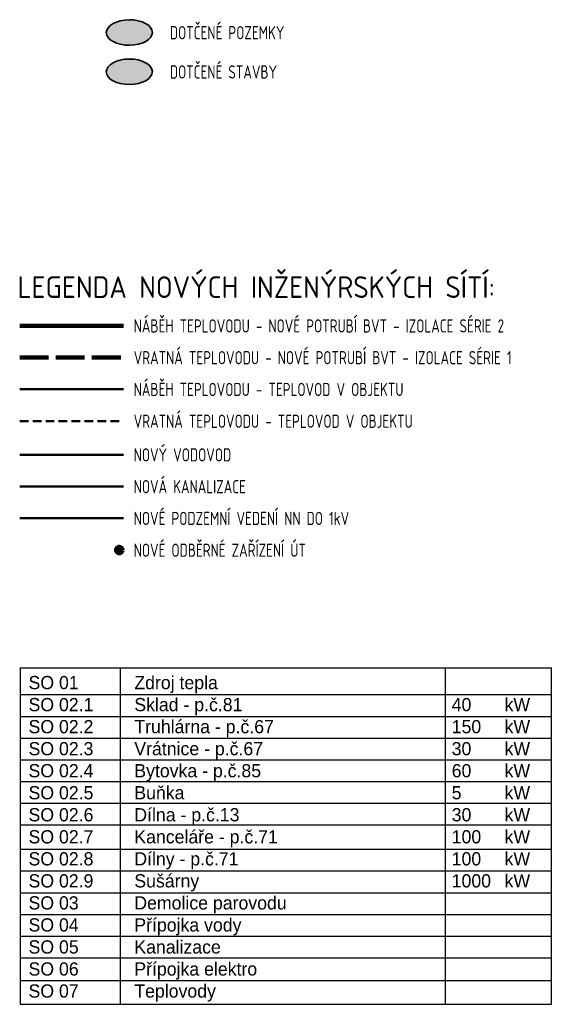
# Model space of a CAD drawing. Extents: x -607893402 to -606472477, y -1001733938 to -1001014811.
# Tile 21 of 23: x -607247114 to -607133034, y -1001455821 to -1001250926. Entities that reach past the tile are written whole.
import ezdxf

# ---------------------------------------------------------------- set-up
doc = ezdxf.new("R2010")
doc.units = 0
doc.header["$MEASUREMENT"] = 0
doc.linetypes.add('ACAD_ISO02W100', pattern=[15, 12, -3])
doc.linetypes.add('DCAD_Hidden', pattern=[36, 12, -6, 12, -6])
for name, color, linetype, lineweight in [('00 dotčené pozemky-opz', 206, 'CONTINUOUS', 35), ('00 dotčení pozemky-vlastnik mesto', 5, 'CONTINUOUS', 35), ('ELEKTRIKA', 3, 'EL_VEDENI_NN_PODZ', 50), ('KANALIZACE', 32, 'KANALIZACE_PODZ', 50), ('NOVÁ TRASA', 6, 'CONTINUOUS', 100), ('NOVÁ TRASA-VRATNÁ', 6, 'ACAD_ISO02W100', 100), ('VODOVOD', 4, 'VODOVOD_PODZ', 50)]:
    doc.layers.add(name, color=color, linetype=linetype, lineweight=lineweight)
for name, color, linetype in [('ODBĚRNÉ ZAŘÍZENÍ', 3, 'CONTINUOUS'), ('POPIS TABULKA', 7, 'CONTINUOUS'), ('popis_ut', 3, 'CONTINUOUS')]:
    doc.layers.add(name, color=color, linetype=linetype)
doc.styles.add('S', font='isocp.shx')
doc.linetypes.add('EL_VEDENI_NN_PODZ', pattern='A,35,-15,[109,CADKON.SHX,S=5,R=0,X=0,Y=0],-50', length=100)
doc.linetypes.add('KANALIZACE_PODZ', pattern='A,35,-15,[102,CADKON.SHX,S=5,R=0,X=0,Y=5],-5,30,-15', length=100)
doc.linetypes.add('VODOVOD_PODZ', pattern='A,35,-15,[119,CADKON.SHX,S=1.25,R=0,X=0,Y=0],-50', length=100)

msp = doc.modelspace()

# ---------------------------------------------------------------- hatches: boundary and pattern name
at = {"layer": '00 dotčení pozemky-vlastnik mesto', "ltscale": 0.3, "true_color": 0xaff3f0, "transparency": 33554687}
h = msp.add_hatch(dxfattribs=at)
h.set_pattern_fill('DOTS', color=131)
h.set_pattern_definition([(0, (664287.72013, 142743.22664), (0.03125, 0.0625), [0, -0.0625])])
edge = h.paths.add_edge_path()
edge.add_ellipse((-607224313, -1001253594.4), major_axis=(-4792.7, -28), ratio=0.55363008, start_angle=0, end_angle=360)
at = {"layer": '00 dotčení pozemky-vlastnik mesto', "ltscale": 0.3, "true_color": 0xf7a6a6, "transparency": 33554687}
h = msp.add_hatch(dxfattribs=at)
h.set_pattern_fill('DOTS', color=21)
h.set_pattern_definition([(0, (0, 7148.92049), (0.03125, 0.0625), [0, -0.0625])])
edge = h.paths.add_edge_path()
edge.add_ellipse((-607224313, -1001261764.6), major_axis=(-4792.7, -28), ratio=0.55363008, start_angle=0, end_angle=360)
at = {"layer": 'ODBĚRNÉ ZAŘÍZENÍ', "linetype": 'Continuous'}
h = msp.add_hatch(color=256, dxfattribs=at)
h.dxf.hatch_style = 1
edge = h.paths.add_edge_path()
edge.add_arc((-607226404.3, -1001361290.1), 668.3, 0, 360)

# ---------------------------------------------------------------- linework, layer by layer
at = {"layer": '00 dotčené pozemky-opz', "ltscale": 0.3}
msp.add_ellipse((-607224313, -1001261764.6), major_axis=(-4792.7, -28), ratio=0.55362941, dxfattribs=at)
at = {"layer": '00 dotčení pozemky-vlastnik mesto', "ltscale": 0.3}
msp.add_ellipse((-607224313, -1001253594.4), major_axis=(-4792.7, -28), ratio=0.55362941, dxfattribs=at)
at = {"layer": 'ELEKTRIKA', "ltscale": 100}
msp.add_line((-607247113.7, -1001354677.4), (-607225502.6, -1001354677.4), dxfattribs=at)
at = {"layer": 'ELEKTRIKA', "color": 4, "linetype": 'Continuous'}
msp.add_lwpolyline([(-607247113.7, -1001327836.8), (-607225502.6, -1001327836.8)], dxfattribs=at)
at = {"layer": 'ELEKTRIKA', "color": 4, "linetype": 'DCAD_Hidden', "ltscale": 150}
msp.add_lwpolyline([(-607247113.7, -1001334449.5), (-607225502.6, -1001334449.5)], dxfattribs=at)
at = {"layer": 'KANALIZACE', "ltscale": 100}
msp.add_line((-607247113.7, -1001348064.7), (-607225502.6, -1001348064.7), dxfattribs=at)
at = {"layer": 'NOVÁ TRASA', "color": 1}
msp.add_line((-607247113.7, -1001314611.3), (-607225502.6, -1001314611.3), dxfattribs=at)
at = {"layer": 'NOVÁ TRASA-VRATNÁ', "color": 5, "ltscale": 500}
msp.add_lwpolyline([(-607247113.7, -1001321224), (-607225502.6, -1001321224)], dxfattribs=at)
at = {"layer": 'ODBĚRNÉ ZAŘÍZENÍ', "linetype": 'Continuous', "lineweight": 200}
msp.add_circle((-607226404.3, -1001361290.1), 668.3, dxfattribs=at)
at = {"layer": 'POPIS TABULKA', "linetype": 'Continuous', "flags": 128}
for points in [[(-607247046.6, -1001385835.6), (-607247046.6, -1001455821), (-607136502.1, -1001455821), (-607136502.1, -1001385835.6)], [(-607247046.6, -1001385835.6), (-607136502.1, -1001385835.6)], [(-607226124.7, -1001455821), (-607226124.7, -1001385835.6)], [(-607158551.4, -1001455821), (-607158551.4, -1001385835.6)], [(-607247046.6, -1001391382.6), (-607136502.1, -1001391382.6)], [(-607247046.6, -1001395901.9), (-607136502.1, -1001395901.9)], [(-607247046.6, -1001400421.3), (-607136502.1, -1001400421.3)], [(-607247046.6, -1001404940.7), (-607136502.1, -1001404940.7)], [(-607247046.6, -1001409460.1), (-607136502.1, -1001409460.1)], [(-607247046.6, -1001413979.5), (-607136502.1, -1001413979.5)], [(-607247046.6, -1001418498.8), (-607136502.1, -1001418498.8)], [(-607247046.6, -1001423553), (-607136502.1, -1001423553)], [(-607247046.6, -1001428072.4), (-607136502.1, -1001428072.4)], [(-607247046.6, -1001432591.8), (-607136502.1, -1001432591.8)], [(-607247046.6, -1001437111.2), (-607136502.1, -1001437111.2)], [(-607247046.6, -1001441630.6), (-607136502.1, -1001441630.6)], [(-607247046.6, -1001446149.9), (-607136502.1, -1001446149.9)], [(-607247046.6, -1001450844.4), (-607136502.1, -1001450844.4)]]:
    msp.add_lwpolyline(points, dxfattribs=at)
at = {"layer": 'VODOVOD', "color": 150, "ltscale": 100}
msp.add_line((-607247113.7, -1001341451.9), (-607225502.6, -1001341451.9), dxfattribs=at)

# ---------------------------------------------------------------- texts
at = {"layer": 'POPIS TABULKA', "ltscale": 300, "insert": (-607245279.7, -1001387494.4), "char_height": 2750, "attachment_point": 1, "style": 'S'}
msp.add_mtext_dynamic_manual_height_columns('\\pt22000,66000;{\\Fdgn000|c238;SO 01^IZdroj tepla^I\\P\\pt22000,77000,88000,99000;SO 02.1^ISklad - p.č.81^I^I40^IkW\\PSO 02.2^ITruhlárna - p.č.67^I^I150^IkW\\PSO 02.3^IVrátnice - p.č.67^I^I30^IkW\\PSO 02.4^IBytovka - p.č.85^I^I60^IkW\\PSO 02.5^IBuňka^I^I5 ^IkW\\PSO 02.6^IDílna - p.č.13^I^I30 ^IkW\\PSO 02.7^IKanceláře - p.č.71^I^I100^IkW\\PSO 02.8^IDílny - p.č.71^I^I100^IkW\\PSO 02.9^ISušárny^I^I1000^IkW\\P\\pt22000,88000;SO 03 ^IDemolice parovodu\\P\\pt22000;SO 04^IPřípojka vody\\PSO 05^IKanalizace\\PSO 06^IPřípojka elektro\\PSO 07^ITeplovody\\P\\ptz;^I}', width=108265.392, gutter_width=12.5, heights=[0], dxfattribs=at)
at = {"layer": 'popis_ut', "ltscale": 300, "style": 'S', "width": 0.8}
for s, p in [('DOTČENÉ POZEMKY', (-607215890.8, -1001255005.9)), ('DOTČENÉ STAVBY', (-607215890.8, -1001263176.1)), ('NÁBĚH TEPLOVODU - NOVÉ POTRUBÍ BVT - IZOLACE SÉRIE 2', (-607223411.6, -1001316022.8)), ('VRATNÁ TEPLOVODU - NOVÉ POTRUBÍ BVT - IZOLACE SÉRIE 1', (-607223411.6, -1001322635.5)), ('NÁBĚH TEPLOVODU - TEPLOVOD V OBJEKTU', (-607223411.6, -1001329248.2)), ('VRATNÁ TEPLOVODU - TEPLOVOD V OBJEKTU', (-607223411.6, -1001335861)), ('NOVÝ VODOVOD', (-607223411.6, -1001342863.4)), ('NOVÁ KANALIZACE', (-607223411.6, -1001349476.2)), ('NOVÉ PODZEMNÍ VEDENÍ NN DO 1kV', (-607223411.6, -1001356088.9)), ('NOVÉ ODBĚRNÉ ZAŘÍZENÍ ÚT', (-607223411.6, -1001362701.6))]:
    msp.add_text(s, height=2750, dxfattribs=at).set_placement(p)
at = {"layer": 'popis_ut', "style": 'S'}
msp.add_text('LEGENDA NOVÝCH INŽENÝRSKÝCH SÍTÍ:', height=4500, dxfattribs=at).set_placement((-607247571.9, -1001308829.9))

doc.saveas('drawing.dxf')
